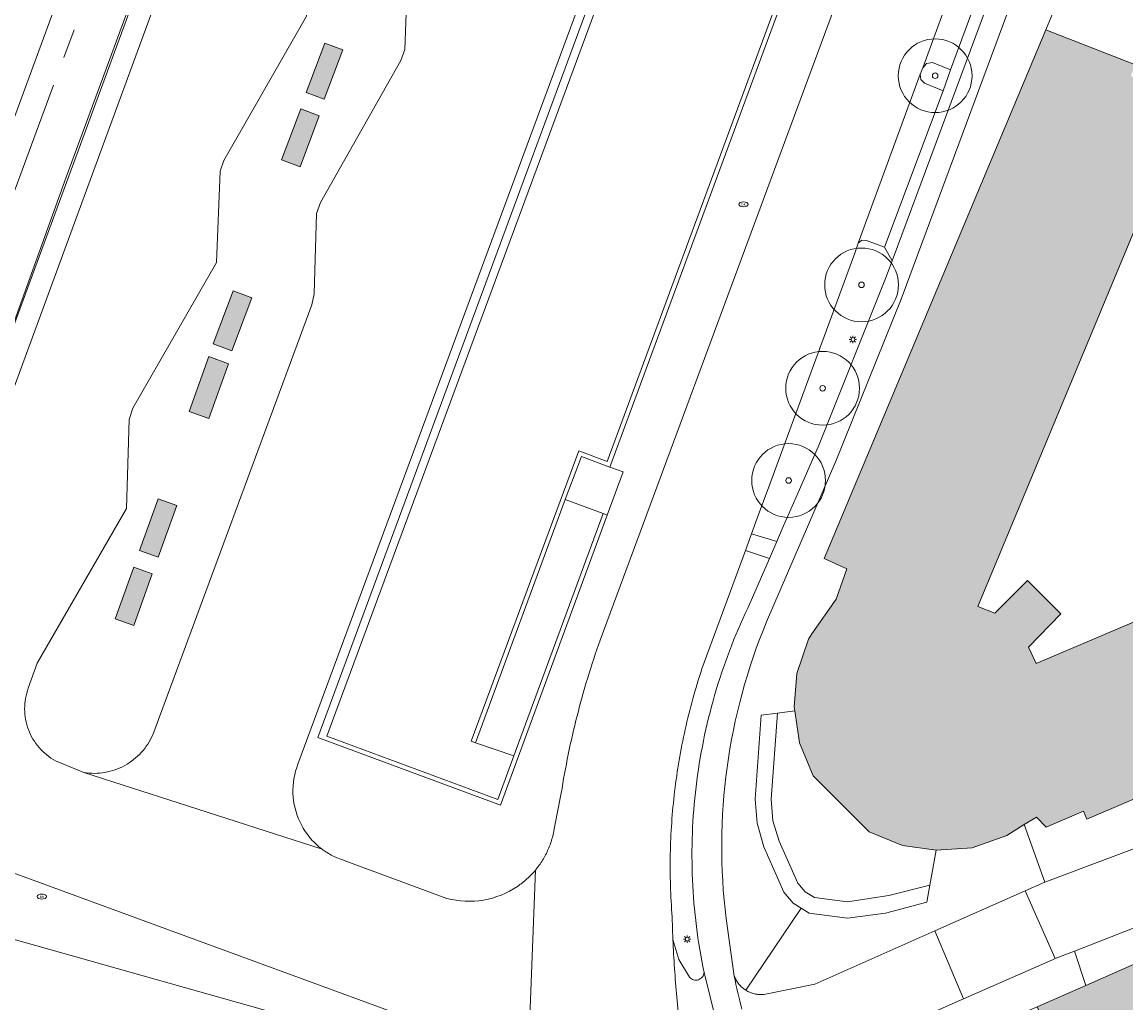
# Model space of a CAD drawing. Header units: metres. Extents: x 187482 to 189800, y 333582 to 335019.
# Tile 122 of 256: x 188088 to 188162, y 334616 to 334683. Entities that reach past the tile are written whole.
import ezdxf
from ezdxf.enums import TextEntityAlignment as Align

# ---------------------------------------------------------------- set-up
doc = ezdxf.new("R2010")
doc.units = ezdxf.units.M
doc.linetypes.add('AM-AS-SO', pattern=[16, 10, -2, 2, -2])
doc.layers.get('0').update_dxf_attribs({"color": 252, "lineweight": 18})
for name, color, linetype, lineweight in [('B-WE-AM-AS_SPOOR_TREIN-G', 252, 'AM-AS-SO', 18), ('B-WE-GR-BEPLANTING_CULTUUR_HEESTERS-GV', 252, 'Continuous', 18), ('B-WE-GR-BOOM-S', 252, 'Continuous', 18), ('B-WE-IE-MEUBILAIR-S', 252, 'Continuous', 18), ('B-WE-IE-TERREINAFSCHEIDING_KUNSTMATIG_HEKWERK-G', 252, 'IE-TERREINAFSCHEIDING_KUNSTMATIG-SO', 18), ('B-WE-IE-TERREINAFSCHEIDING_KUNSTMATIG_MUUR-GV', 252, 'Continuous', 18), ('B-WE-KW-KUNSTWERK_PERRON-GV', 252, 'Continuous', 18), ('B-WE-OG-BEBOUWING-GV', 252, 'Continuous', 18), ('B-WE-OG-TERREIN_ERF-GV', 252, 'Continuous', 18), ('B-WE-OG-WEG-GV', 252, 'Continuous', 18), ('B-WE-VH-GESLOTENVERHARDING_ASFALT-GV', 252, 'Continuous', 18), ('B-WE-VH-GESLOTENVERHARDING_BETON-GV', 252, 'Continuous', 18), ('B-WE-VH-HALFVERHARDING-GV', 252, 'Continuous', 18), ('B-WE-VH-ONVERHARD_ZAND-GV', 252, 'Continuous', 18), ('B-WE-VH-OPENVERHARDING_BETONELEMENT-GV', 252, 'Continuous', 18), ('B-WE-VH-OPENVERHARDING_STRAATBAKSTEEN-GV', 252, 'Continuous', 18), ('B-WE-VH-OPENVERHARDING_TEGEL-GV', 252, 'Continuous', 18)]:
    doc.layers.add(name, color=color, linetype=linetype, lineweight=lineweight)
doc.layers.add('B-WE-OG-BEBOUWING-V', color=7, linetype='Continuous', lineweight=18, true_color=0xf0f0f0)
doc.styles.add('NLCS-ISO', font='NLCS-ISO.ttf')
doc.linetypes.add('IE-TERREINAFSCHEIDING_KUNSTMATIG-SO', pattern='A,4,[82,NLCS.SHX,S=0.75,R=90,X=0,Y=0],4,-2', length=10)

# ---------------------------------------------------------------- blocks, each defined once
blk = doc.blocks.new('SIE-MEUBILAIR_PAAL_LICHTMAST-SO')
for points in [[(-0.62, 0), (-1, 0)], [(-0.71, 0.71), (-0.44, 0.44)], [(0, 1), (0, 0.62)], [(0.44, 0.44), (0.71, 0.71)], [(1, 0), (0.62, 0)], [(-0.71, -0.71), (-0.44, -0.44)], [(0, -0.62), (0, -1)], [(0.44, -0.44), (0.71, -0.71)]]:
    blk.add_lwpolyline(points)
blk.add_circle((0, 0), 0.5)
blk = doc.blocks.new('SIE-MEUBILAIR_PUT_BRANDKRAAN-SO')
blk.add_ellipse((0, 0), major_axis=(1.25, 0), ratio=0.54)
at = {"style": 'NLCS-ISO'}
blk.add_text('bk', height=0.75, dxfattribs=at).set_placement((0.03, 0), align=Align.MIDDLE_CENTER)
blk = doc.blocks.new('SGR-BOOM_GBKN-SO')
at = {"color": 0, "linetype": 'ByBlock', "lineweight": 18}
for radius in [2, 0.15]:
    blk.add_circle((0, 0), radius, dxfattribs=at)

msp = doc.modelspace()

# ---------------------------------------------------------------- hatches: boundary and pattern name
at = {"layer": 'B-WE-OG-BEBOUWING-V'}
h = msp.add_hatch(color=256, dxfattribs=at)
h.dxf.hatch_style = 1
h.paths.add_polyline_path([(188113.354, 334751.886), (188114.007, 334753.671), (188110.494, 334754.969), (188108.885, 334750.58), (188108.968, 334750.549), (188106.767, 334744.593), (188109.375, 334743.629), (188110.218, 334743.317)], flags=16)
h.paths.add_polyline_path([(188144.743, 334848.751), (188149.644, 334847.091), (188151.504, 334852.612), (188146.603, 334854.272)], flags=16)
h.paths.add_polyline_path([(188111.246, 334807.982), (188113.293, 334807.23), (188116.09, 334814.846), (188114.521, 334815.423), (188115.368, 334817.729), (188115.102, 334817.826), (188116.726, 334822.246), (188111.795, 334824.058), (188110.171, 334819.637), (188109.812, 334819.769), (188108.965, 334817.463), (188107.27, 334818.086), (188104.473, 334810.47), (188106.665, 334809.665), (188101.681, 334796.095), (188102.102, 334795.941), (188101.636, 334794.673), (188103.116, 334792.923), (188105.366, 334793.303), (188105.832, 334794.57), (188106.262, 334794.413)], flags=16)
h.paths.add_polyline_path([(188123.901, 334759.755), (188122.439, 334755.76), (188115.677, 334758.234), (188115.375, 334757.413), (188111.859, 334758.692), (188110.494, 334754.969), (188114.007, 334753.671), (188113.354, 334751.886), (188120.116, 334749.412), (188121.971, 334754.483), (188128.738, 334752.023), (188129.492, 334753.379), (188130.463, 334754.589), (188131.623, 334755.62), (188132.939, 334756.442)], flags=16)
h.paths.add_polyline_path([(188113.354, 334751.886), (188110.218, 334743.317), (188123.713, 334738.33), (188125.011, 334738.191), (188126.294, 334738.434), (188125.837, 334739.888), (188125.625, 334741.397), (188125.664, 334742.92), (188125.954, 334744.416), (188119.188, 334746.876), (188120.116, 334749.412)], flags=16)
h.paths.add_polyline_path([(188143.288, 334732.26), (188144.628, 334735.922), (188139.156, 334737.925), (188135.266, 334735.172), (188136.036, 334734.363), (188136.907, 334733.663), (188137.861, 334733.083), (188138.884, 334732.633), (188139.957, 334732.322), (188141.061, 334732.154), (188142.178, 334732.134)], flags=0)
h.paths.add_polyline_path([(188120.116, 334749.412), (188119.188, 334746.876), (188125.954, 334744.416), (188125.664, 334742.92), (188125.625, 334741.397), (188125.837, 334739.888), (188126.294, 334738.434), (188135.266, 334735.172), (188139.156, 334737.925), (188140.735, 334739.043), (188143.543, 334746.64), (188141.933, 334753.144), (188132.939, 334756.442), (188131.623, 334755.62), (188130.463, 334754.589), (188129.492, 334753.379), (188128.738, 334752.023), (188121.971, 334754.483)], flags=16)
h.paths.add_polyline_path([(188111.859, 334758.692), (188115.375, 334757.413), (188115.677, 334758.234), (188122.439, 334755.76), (188123.901, 334759.755), (188120.527, 334760.992), (188117.65, 334763.016), (188118.509, 334765.387), (188119.826, 334769.023), (188119.894, 334769.211), (188119.657, 334769.297), (188119.623, 334769.197), (188119.593, 334769.109), (188116.159, 334770.354), (188114.752, 334766.547), (188113.202, 334762.355), (188112.786, 334761.221)], flags=16)
h.paths.add_polyline_path([(188081.389, 334733.788), (188079.309, 334733.604), (188077.387, 334728.388), (188076.852, 334728.585), (188063.011, 334691.034), (188063.546, 334690.837), (188061.624, 334685.62), (188063.103, 334684.176), (188065.166, 334684.314), (188067.089, 334689.531), (188067.624, 334689.334), (188081.464, 334726.885), (188080.929, 334727.082), (188082.852, 334732.299)], flags=0)
h.paths.add_polyline_path([(188056.374, 334665.772), (188054.13, 334665.445), (188052.335, 334660.585), (188051.947, 334660.728), (188050.228, 334656.074), (188052.012, 334653.961), (188054.741, 334654.407), (188056.46, 334659.061), (188056.072, 334659.205), (188057.867, 334664.065)], flags=16)
h.paths.add_polyline_path([(188064.154, 334819.337), (188064.651, 334820.671), (188065.206, 334821.012), (188065.724, 334822.445), (188059.868, 334824.533), (188059.347, 334823.09), (188058.813, 334822.805), (188058.329, 334821.477)], flags=16)
h.paths.add_polyline_path([(188058.007, 334819.288), (188057.511, 334817.92), (188056.946, 334817.585), (188056.462, 334816.251), (188056.878, 334816.111), (188062.349, 334814.027), (188062.846, 334815.491), (188063.336, 334815.758), (188063.906, 334817.234)], flags=16)
h.paths.add_polyline_path([(188066.115, 334824.604), (188066.592, 334825.894), (188067.126, 334826.223), (188067.597, 334827.619), (188061.769, 334829.7), (188061.233, 334828.388), (188060.674, 334828.109), (188060.19, 334826.694)], flags=16)
h.paths.add_polyline_path([(188122.64, 334751.245), (188125.797, 334750.09), (188124.669, 334747.045), (188121.499, 334748.159)], flags=16)
h.paths.add_polyline_path([(188118.879, 334706.616), (188120.196, 334710.294), (188118.962, 334710.756), (188117.592, 334707.098)], flags=16)
h.paths.add_polyline_path([(188107.705, 334676.537), (188106.447, 334677.009), (188105.155, 334673.56), (188106.413, 334673.089)], flags=16)
h.paths.add_polyline_path([(188114.299, 334694.388), (188115.626, 334697.927), (188114.371, 334698.398), (188113.044, 334694.859)], flags=16)
h.paths.add_polyline_path([(188100.211, 334656.017), (188101.554, 334659.733), (188100.218, 334660.216), (188098.875, 334656.5)], flags=16)
h.paths.add_polyline_path([(188120.5, 334711.204), (188121.844, 334714.789), (188120.629, 334715.245), (188119.285, 334711.659)], flags=16)
h.paths.add_polyline_path([(188101.872, 334664.669), (188100.502, 334661.078), (188101.777, 334660.6), (188103.126, 334664.199)], flags=16)
h.paths.add_polyline_path([(188093.01, 334705.533), (188091.561, 334706.083), (188087.545, 334695.449), (188089.044, 334694.93)], flags=16)
h.paths.add_polyline_path([(188113.982, 334693.381), (188112.715, 334693.855), (188111.399, 334690.344), (188112.666, 334689.869)], flags=16)
h.paths.add_polyline_path([(188108.074, 334681.475), (188106.821, 334678.132), (188108.048, 334677.672), (188109.302, 334681.014)], flags=16)
h.paths.add_polyline_path([(188137.486, 334889.446), (188139.988, 334888.532), (188143.626, 334898.496), (188141.124, 334899.41)], flags=16)
h.paths.add_polyline_path([(188072.593, 334650.228), (188076.538, 334660.9), (188075.149, 334661.384), (188071.163, 334650.809)], flags=16)
h.paths.add_polyline_path([(188095.78, 334772.918), (188092.818, 334772.413), (188085.48, 334752.389), (188087.399, 334750.054), (188090.372, 334750.595), (188097.714, 334770.618)], flags=16)
h.paths.add_polyline_path([(188056.374, 334665.772), (188057.867, 334664.065), (188056.072, 334659.205), (188056.46, 334659.061), (188054.741, 334654.407), (188052.012, 334653.961), (188050.228, 334656.074), (188051.947, 334660.728), (188052.335, 334660.585), (188054.13, 334665.445)], flags=16)
h.paths.add_polyline_path([(188095.78, 334772.918), (188097.714, 334770.618), (188090.372, 334750.595), (188087.399, 334750.054), (188085.48, 334752.389), (188092.818, 334772.413)], flags=16)
h.paths.add_polyline_path([(188108.965, 334817.463), (188109.812, 334819.769), (188110.171, 334819.637), (188111.795, 334824.058), (188116.726, 334822.246), (188115.102, 334817.826), (188115.368, 334817.729), (188114.521, 334815.423), (188116.09, 334814.846), (188113.293, 334807.23), (188111.246, 334807.982), (188106.262, 334794.413), (188105.832, 334794.57), (188105.366, 334793.303), (188103.116, 334792.923), (188101.636, 334794.673), (188102.102, 334795.941), (188101.681, 334796.095), (188106.665, 334809.665), (188104.473, 334810.47), (188107.27, 334818.086)], flags=0)
h.paths.add_polyline_path([(188081.389, 334733.788), (188082.852, 334732.299), (188080.929, 334727.082), (188081.464, 334726.885), (188067.624, 334689.334), (188067.089, 334689.531), (188065.166, 334684.314), (188063.103, 334684.176), (188061.624, 334685.62), (188063.546, 334690.837), (188063.011, 334691.034), (188076.852, 334728.585), (188077.387, 334728.388), (188079.309, 334733.604)], flags=16)
h.paths.add_polyline_path([(188112.786, 334761.221), (188107.757, 334763.026), (188107.533, 334763.106), (188102.499, 334749.596), (188102.812, 334749.483), (188107.817, 334747.668)], flags=16)
h.paths.add_polyline_path([(188148.146, 334733.219), (188132.972, 334738.828), (188107.817, 334747.668), (188105.979, 334742.654), (188110.845, 334740.885), (188146.256, 334728.01), (188146.73, 334729.317)], flags=16)
h.paths.add_polyline_path([(188143.626, 334898.496), (188139.988, 334888.532), (188137.486, 334889.446), (188141.124, 334899.41)], flags=16)
h.paths.add_polyline_path([(188050.007, 334655.479), (188051.725, 334660.257), (188052.468, 334660.007), (188054.233, 334664.688), (188056.225, 334665.333), (188057.445, 334663.53), (188055.753, 334658.776), (188056.313, 334658.602), (188054.596, 334653.825), (188052.074, 334653.278)], flags=0)
h.paths.add_polyline_path([(188067.639, 334689.455), (188066.904, 334688.968), (188064.948, 334683.847), (188062.805, 334683.425), (188061.51, 334685.127), (188063.461, 334690.244), (188063.22, 334691.093), (188076.821, 334727.78), (188077.55, 334728.248), (188079.264, 334732.872), (188081.409, 334733.687), (188082.707, 334731.596), (188080.993, 334726.972), (188081.24, 334726.142)], flags=0)
h.paths.add_polyline_path([(188105.199, 334793.294), (188103.865, 334792.941), (188103.548, 334792.074), (188102.344, 334792.515), (188102.658, 334793.37), (188101.933, 334794.311), (188102.356, 334795.464), (188102.134, 334796.434), (188107.709, 334811.649), (188107.06, 334813.185), (188107.632, 334814.709), (188109.046, 334815.299), (188111.996, 334823.35), (188116.37, 334821.747), (188113.522, 334813.977), (188113.716, 334812.428), (188113.135, 334810.781), (188111.919, 334809.601), (188106.37, 334794.461), (188105.574, 334794.317)], flags=16)
h.paths.add_polyline_path([(188049.851, 334648.187), (188057.538, 334649.533), (188058.588, 334652.346), (188071.858, 334687.891), (188085.459, 334724.578), (188110.595, 334792.912), (188120.722, 334820.152), (188151.42, 334903.72), (188146.208, 334909.888), (188138.244, 334908.546), (188107.293, 334825.074), (188097.909, 334797.982), (188072.137, 334730.255), (188058.294, 334692.919), (188045.081, 334657.305), (188044.218, 334654.98)], flags=17)
h.paths.add_polyline_path([(188103.548, 334792.074), (188103.865, 334792.941), (188105.199, 334793.294), (188105.574, 334794.317), (188106.37, 334794.461), (188111.919, 334809.601), (188113.135, 334810.781), (188113.716, 334812.428), (188113.522, 334813.977), (188116.37, 334821.747), (188111.996, 334823.35), (188109.046, 334815.299), (188107.632, 334814.709), (188107.06, 334813.185), (188107.709, 334811.649), (188102.134, 334796.434), (188102.356, 334795.464), (188101.933, 334794.311), (188102.658, 334793.37), (188102.344, 334792.515)], flags=16)
h.paths.add_polyline_path([(188052.468, 334660.007), (188051.725, 334660.257), (188050.007, 334655.479), (188052.074, 334653.278), (188054.596, 334653.825), (188056.313, 334658.602), (188055.753, 334658.776), (188057.445, 334663.53), (188056.225, 334665.333), (188054.233, 334664.688)], flags=16)
h.paths.add_polyline_path([(188064.948, 334683.847), (188066.904, 334688.968), (188067.639, 334689.455), (188081.24, 334726.142), (188080.993, 334726.972), (188082.707, 334731.596), (188081.409, 334733.687), (188079.264, 334732.872), (188077.55, 334728.248), (188076.821, 334727.78), (188063.22, 334691.093), (188063.461, 334690.244), (188061.51, 334685.127), (188062.805, 334683.425)], flags=16)
h.paths.add_polyline_path([(188046.034, 334851.192), (188045.437, 334849.221), (188049.785, 334847.905), (188050.382, 334849.876)], flags=16)
h = msp.add_hatch(color=256, dxfattribs=at)
h.dxf.hatch_style = 1
h.paths.add_polyline_path([(188113.354, 334751.886), (188114.007, 334753.671), (188110.494, 334754.969), (188108.885, 334750.58), (188108.968, 334750.549), (188106.767, 334744.593), (188109.375, 334743.629), (188110.218, 334743.317)], flags=16)
h.paths.add_polyline_path([(188144.743, 334848.751), (188149.644, 334847.091), (188151.504, 334852.612), (188146.603, 334854.272)], flags=16)
h.paths.add_polyline_path([(188111.246, 334807.982), (188113.293, 334807.23), (188116.09, 334814.846), (188114.521, 334815.423), (188115.368, 334817.729), (188115.102, 334817.826), (188116.726, 334822.246), (188111.795, 334824.058), (188110.171, 334819.637), (188109.812, 334819.769), (188108.965, 334817.463), (188107.27, 334818.086), (188104.473, 334810.47), (188106.665, 334809.665), (188101.681, 334796.095), (188102.102, 334795.941), (188101.636, 334794.673), (188103.116, 334792.923), (188105.366, 334793.303), (188105.832, 334794.57), (188106.262, 334794.413)], flags=16)
h.paths.add_polyline_path([(188123.901, 334759.755), (188122.439, 334755.76), (188115.677, 334758.234), (188115.375, 334757.413), (188111.859, 334758.692), (188110.494, 334754.969), (188114.007, 334753.671), (188113.354, 334751.886), (188120.116, 334749.412), (188121.971, 334754.483), (188128.738, 334752.023), (188129.492, 334753.379), (188130.463, 334754.589), (188131.623, 334755.62), (188132.939, 334756.442)], flags=16)
h.paths.add_polyline_path([(188113.354, 334751.886), (188110.218, 334743.317), (188123.713, 334738.33), (188125.011, 334738.191), (188126.294, 334738.434), (188125.837, 334739.888), (188125.625, 334741.397), (188125.664, 334742.92), (188125.954, 334744.416), (188119.188, 334746.876), (188120.116, 334749.412)], flags=16)
h.paths.add_polyline_path([(188143.288, 334732.26), (188144.628, 334735.922), (188139.156, 334737.925), (188135.266, 334735.172), (188136.036, 334734.363), (188136.907, 334733.663), (188137.861, 334733.083), (188138.884, 334732.633), (188139.957, 334732.322), (188141.061, 334732.154), (188142.178, 334732.134)], flags=0)
h.paths.add_polyline_path([(188120.116, 334749.412), (188119.188, 334746.876), (188125.954, 334744.416), (188125.664, 334742.92), (188125.625, 334741.397), (188125.837, 334739.888), (188126.294, 334738.434), (188135.266, 334735.172), (188139.156, 334737.925), (188140.735, 334739.043), (188143.543, 334746.64), (188141.933, 334753.144), (188132.939, 334756.442), (188131.623, 334755.62), (188130.463, 334754.589), (188129.492, 334753.379), (188128.738, 334752.023), (188121.971, 334754.483)], flags=16)
h.paths.add_polyline_path([(188111.859, 334758.692), (188115.375, 334757.413), (188115.677, 334758.234), (188122.439, 334755.76), (188123.901, 334759.755), (188120.527, 334760.992), (188117.65, 334763.016), (188118.509, 334765.387), (188119.826, 334769.023), (188119.894, 334769.211), (188119.657, 334769.297), (188119.623, 334769.197), (188119.593, 334769.109), (188116.159, 334770.354), (188114.752, 334766.547), (188113.202, 334762.355), (188112.786, 334761.221)], flags=16)
h.paths.add_polyline_path([(188081.389, 334733.788), (188079.309, 334733.604), (188077.387, 334728.388), (188076.852, 334728.585), (188063.011, 334691.034), (188063.546, 334690.837), (188061.624, 334685.62), (188063.103, 334684.176), (188065.166, 334684.314), (188067.089, 334689.531), (188067.624, 334689.334), (188081.464, 334726.885), (188080.929, 334727.082), (188082.852, 334732.299)], flags=0)
h.paths.add_polyline_path([(188056.374, 334665.772), (188054.13, 334665.445), (188052.335, 334660.585), (188051.947, 334660.728), (188050.228, 334656.074), (188052.012, 334653.961), (188054.741, 334654.407), (188056.46, 334659.061), (188056.072, 334659.205), (188057.867, 334664.065)], flags=16)
h.paths.add_polyline_path([(188064.154, 334819.337), (188064.651, 334820.671), (188065.206, 334821.012), (188065.724, 334822.445), (188059.868, 334824.533), (188059.347, 334823.09), (188058.813, 334822.805), (188058.329, 334821.477)], flags=16)
h.paths.add_polyline_path([(188058.007, 334819.288), (188057.511, 334817.92), (188056.946, 334817.585), (188056.462, 334816.251), (188056.878, 334816.111), (188062.349, 334814.027), (188062.846, 334815.491), (188063.336, 334815.758), (188063.906, 334817.234)], flags=16)
h.paths.add_polyline_path([(188066.115, 334824.604), (188066.592, 334825.894), (188067.126, 334826.223), (188067.597, 334827.619), (188061.769, 334829.7), (188061.233, 334828.388), (188060.674, 334828.109), (188060.19, 334826.694)], flags=16)
h.paths.add_polyline_path([(188122.64, 334751.245), (188125.797, 334750.09), (188124.669, 334747.045), (188121.499, 334748.159)], flags=16)
h.paths.add_polyline_path([(188118.879, 334706.616), (188120.196, 334710.294), (188118.962, 334710.756), (188117.592, 334707.098)], flags=16)
h.paths.add_polyline_path([(188107.705, 334676.537), (188106.447, 334677.009), (188105.155, 334673.56), (188106.413, 334673.089)], flags=16)
h.paths.add_polyline_path([(188114.299, 334694.388), (188115.626, 334697.927), (188114.371, 334698.398), (188113.044, 334694.859)], flags=16)
h.paths.add_polyline_path([(188100.211, 334656.017), (188101.554, 334659.733), (188100.218, 334660.216), (188098.875, 334656.5)], flags=16)
h.paths.add_polyline_path([(188120.5, 334711.204), (188121.844, 334714.789), (188120.629, 334715.245), (188119.285, 334711.659)], flags=16)
h.paths.add_polyline_path([(188101.872, 334664.669), (188100.502, 334661.078), (188101.777, 334660.6), (188103.126, 334664.199)], flags=16)
h.paths.add_polyline_path([(188093.01, 334705.533), (188091.561, 334706.083), (188087.545, 334695.449), (188089.044, 334694.93)], flags=16)
h.paths.add_polyline_path([(188113.982, 334693.381), (188112.715, 334693.855), (188111.399, 334690.344), (188112.666, 334689.869)], flags=16)
h.paths.add_polyline_path([(188108.074, 334681.475), (188106.821, 334678.132), (188108.048, 334677.672), (188109.302, 334681.014)], flags=16)
h.paths.add_polyline_path([(188137.486, 334889.446), (188139.988, 334888.532), (188143.626, 334898.496), (188141.124, 334899.41)], flags=16)
h.paths.add_polyline_path([(188072.593, 334650.228), (188076.538, 334660.9), (188075.149, 334661.384), (188071.163, 334650.809)], flags=16)
h.paths.add_polyline_path([(188095.78, 334772.918), (188092.818, 334772.413), (188085.48, 334752.389), (188087.399, 334750.054), (188090.372, 334750.595), (188097.714, 334770.618)], flags=16)
h.paths.add_polyline_path([(188056.374, 334665.772), (188057.867, 334664.065), (188056.072, 334659.205), (188056.46, 334659.061), (188054.741, 334654.407), (188052.012, 334653.961), (188050.228, 334656.074), (188051.947, 334660.728), (188052.335, 334660.585), (188054.13, 334665.445)], flags=16)
h.paths.add_polyline_path([(188095.78, 334772.918), (188097.714, 334770.618), (188090.372, 334750.595), (188087.399, 334750.054), (188085.48, 334752.389), (188092.818, 334772.413)], flags=16)
h.paths.add_polyline_path([(188108.965, 334817.463), (188109.812, 334819.769), (188110.171, 334819.637), (188111.795, 334824.058), (188116.726, 334822.246), (188115.102, 334817.826), (188115.368, 334817.729), (188114.521, 334815.423), (188116.09, 334814.846), (188113.293, 334807.23), (188111.246, 334807.982), (188106.262, 334794.413), (188105.832, 334794.57), (188105.366, 334793.303), (188103.116, 334792.923), (188101.636, 334794.673), (188102.102, 334795.941), (188101.681, 334796.095), (188106.665, 334809.665), (188104.473, 334810.47), (188107.27, 334818.086)], flags=0)
h.paths.add_polyline_path([(188081.389, 334733.788), (188082.852, 334732.299), (188080.929, 334727.082), (188081.464, 334726.885), (188067.624, 334689.334), (188067.089, 334689.531), (188065.166, 334684.314), (188063.103, 334684.176), (188061.624, 334685.62), (188063.546, 334690.837), (188063.011, 334691.034), (188076.852, 334728.585), (188077.387, 334728.388), (188079.309, 334733.604)], flags=16)
h.paths.add_polyline_path([(188103.219, 334814.366), (188044.568, 334654.588), (188049.869, 334648.32), (188057.842, 334649.714), (188115.434, 334805.644), (188151.57, 334903.612), (188146.199, 334910.045), (188137.966, 334908.531)], flags=17)
h.paths.add_polyline_path([(188112.786, 334761.221), (188107.757, 334763.026), (188107.533, 334763.106), (188102.499, 334749.596), (188102.812, 334749.483), (188107.817, 334747.668)], flags=16)
h.paths.add_polyline_path([(188148.146, 334733.219), (188132.972, 334738.828), (188107.817, 334747.668), (188105.979, 334742.654), (188110.845, 334740.885), (188146.256, 334728.01), (188146.73, 334729.317)], flags=16)
h.paths.add_polyline_path([(188143.626, 334898.496), (188139.988, 334888.532), (188137.486, 334889.446), (188141.124, 334899.41)], flags=16)
h.paths.add_polyline_path([(188050.007, 334655.479), (188051.725, 334660.257), (188052.468, 334660.007), (188054.233, 334664.688), (188056.225, 334665.333), (188057.445, 334663.53), (188055.753, 334658.776), (188056.313, 334658.602), (188054.596, 334653.825), (188052.074, 334653.278)], flags=0)
h.paths.add_polyline_path([(188067.639, 334689.455), (188066.904, 334688.968), (188064.948, 334683.847), (188062.805, 334683.425), (188061.51, 334685.127), (188063.461, 334690.244), (188063.22, 334691.093), (188076.821, 334727.78), (188077.55, 334728.248), (188079.264, 334732.872), (188081.409, 334733.687), (188082.707, 334731.596), (188080.993, 334726.972), (188081.24, 334726.142)], flags=0)
h.paths.add_polyline_path([(188105.199, 334793.294), (188103.865, 334792.941), (188103.548, 334792.074), (188102.344, 334792.515), (188102.658, 334793.37), (188101.933, 334794.311), (188102.356, 334795.464), (188102.134, 334796.434), (188107.709, 334811.649), (188107.06, 334813.185), (188107.632, 334814.709), (188109.046, 334815.299), (188111.996, 334823.35), (188116.37, 334821.747), (188113.522, 334813.977), (188113.716, 334812.428), (188113.135, 334810.781), (188111.919, 334809.601), (188106.37, 334794.461), (188105.574, 334794.317)], flags=16)
h.paths.add_polyline_path([(188103.548, 334792.074), (188103.865, 334792.941), (188105.199, 334793.294), (188105.574, 334794.317), (188106.37, 334794.461), (188111.919, 334809.601), (188113.135, 334810.781), (188113.716, 334812.428), (188113.522, 334813.977), (188116.37, 334821.747), (188111.996, 334823.35), (188109.046, 334815.299), (188107.632, 334814.709), (188107.06, 334813.185), (188107.709, 334811.649), (188102.134, 334796.434), (188102.356, 334795.464), (188101.933, 334794.311), (188102.658, 334793.37), (188102.344, 334792.515)], flags=16)
h.paths.add_polyline_path([(188052.468, 334660.007), (188051.725, 334660.257), (188050.007, 334655.479), (188052.074, 334653.278), (188054.596, 334653.825), (188056.313, 334658.602), (188055.753, 334658.776), (188057.445, 334663.53), (188056.225, 334665.333), (188054.233, 334664.688)], flags=16)
h.paths.add_polyline_path([(188064.948, 334683.847), (188066.904, 334688.968), (188067.639, 334689.455), (188081.24, 334726.142), (188080.993, 334726.972), (188082.707, 334731.596), (188081.409, 334733.687), (188079.264, 334732.872), (188077.55, 334728.248), (188076.821, 334727.78), (188063.22, 334691.093), (188063.461, 334690.244), (188061.51, 334685.127), (188062.805, 334683.425)], flags=16)
h.paths.add_polyline_path([(188046.034, 334851.192), (188045.437, 334849.221), (188049.785, 334847.905), (188050.382, 334849.876)], flags=16)
h = msp.add_hatch(color=256, dxfattribs=at)
h.dxf.hatch_style = 1
h.paths.add_polyline_path([(188139.939, 334636.195), (188140.259, 334634.023), (188141.187, 334631.782), (188144.994, 334627.999), (188147.239, 334627.079), (188149.536, 334626.763), (188151.967, 334626.92), (188154.311, 334627.747), (188155.503, 334628.486), (188156.327, 334628.997), (188156.991, 334628.319), (188159.515, 334629.401), (188159.745, 334628.848), (188179.681, 334637.385), (188179.233, 334638.513), (188192.638, 334644.059), (188192.726, 334644.109), (188187.327, 334650.444), (188185.929, 334652.085), (188181.35, 334650.056), (188156.298, 334639.418), (188155.781, 334640.518), (188157.982, 334642.778), (188155.723, 334645.043), (188153.511, 334642.823), (188152.348, 334643.28), (188164.076, 334671.447), (188164.34, 334671.35), (188167.365, 334673.874), (188166.548, 334674.832), (188165.802, 334675.708), (188165.069, 334676.568), (188162.739, 334679.303), (188163.05, 334680.002), (188156.962, 334682.372), (188142.294, 334647.379), (188141.936, 334646.524), (188143.471, 334645.834), (188142.752, 334643.766), (188141.109, 334641.416), (188140.864, 334641.065), (188140.091, 334638.727), (188139.9, 334636.46)], flags=17)
h = msp.add_hatch(color=256, dxfattribs=at)
h.dxf.hatch_style = 1
h.paths.add_polyline_path([(188178.106, 334605.647), (188175.857, 334604.594), (188177.343, 334601.42), (188179.593, 334602.473)], flags=16)
h.paths.add_polyline_path([(188198.91, 334610.713), (188192.72, 334604.221), (188196.191, 334601.501), (188201.052, 334608.959)], flags=16)
h.paths.add_polyline_path([(188179.269, 334597.309), (188178.628, 334598.678), (188177.343, 334601.42), (188175.857, 334604.594), (188175.477, 334605.404), (188173.457, 334609.978), (188196.199, 334620.02), (188208.691, 334625.536), (188210.885, 334626.779), (188225.781, 334636.965), (188230.958, 334640.505), (188224.681, 334649.638), (188223.817, 334650.895), (188203.21, 334636.805), (188159.671, 334617.585), (188156.37, 334616.127), (188158.496, 334611.285), (188163.853, 334599.087), (188165.238, 334599.746), (188167.742, 334593.951), (188174.231, 334589.763)], flags=17)
h = msp.add_hatch(color=256, dxfattribs=at)
h.dxf.hatch_style = 1
h.paths.add_polyline_path([(188096.791, 334650.574), (188095.527, 334647.076), (188096.784, 334646.622), (188098.048, 334650.12)], flags=17)
h = msp.add_hatch(color=256, dxfattribs=at)
h.dxf.hatch_style = 1
h.paths.add_polyline_path([(188095.129, 334645.946), (188093.865, 334642.448), (188095.122, 334641.994), (188096.386, 334645.492)], flags=17)

# ---------------------------------------------------------------- linework, layer by layer
at = {"layer": 'B-WE-AM-AS_SPOOR_TREIN-G', "flags": 128}
msp.add_lwpolyline([(187857.924, 334324.118), (187861.126, 334327.444), (187869.403, 334336.405), (187877.381, 334345.633), (187885.052, 334355.117), (187907.055, 334383.766), (187919.446, 334400.306), (187964.037, 334461.269), (188014.121, 334529.555), (188019.373, 334536.952), (188024.886, 334545.059), (188030.999, 334554.291), (188033.928, 334558.91), (188041.848, 334572.091), (188047.589, 334581.858), (188054.325, 334594.331), (188058.42, 334602.463), (188063.933, 334614.001), (188068.761, 334624.627), (188073.46, 334635.607), (188076.268, 334642.517), (188085.612, 334667.598), (188104.52, 334718.62)], dxfattribs=at)
at = {"layer": 'B-WE-GR-BEPLANTING_CULTUUR_HEESTERS-GV', "flags": 128}
for points in [[(188137.014, 334648.209), (188138.722, 334647.676), (188139.097, 334648.535), (188140.105, 334650.844), (188141.596, 334654.261), (188146.094, 334665.51), (188146.543, 334666.719), (188146.035, 334667.638), (188144.796, 334668.092), (188144.484, 334668.103), (188144.25, 334667.899), (188144.008, 334667.24), (188138.25, 334651.572), (188137.401, 334649.264)], [(188149.11, 334624.382), (188146.312, 334623.677), (188143.507, 334623.259), (188141.28, 334623.545), (188140.643, 334623.921), (188140.147, 334624.504), (188138.88, 334627.355), (188138.464, 334628.732), (188138.352, 334630.218), (188138.768, 334636.045), (188137.655, 334635.903), (188137.249, 334630.216), (188137.39, 334628.592), (188137.847, 334626.971), (188139.206, 334623.912), (188139.841, 334623.162), (188140.369, 334622.828), (188140.916, 334622.483), (188143.518, 334622.148), (188146.093, 334622.489), (188148.903, 334623.228)], [(188138.768, 334636.045), (188138.352, 334630.218), (188138.464, 334628.732), (188138.88, 334627.355), (188140.147, 334624.504), (188140.643, 334623.921), (188141.28, 334623.545), (188143.507, 334623.259), (188146.312, 334623.677), (188149.11, 334624.382), (188149.536, 334626.763), (188147.239, 334627.079), (188144.994, 334627.999), (188141.187, 334631.782), (188140.259, 334634.023), (188139.939, 334636.195)]]:
    msp.add_lwpolyline(points, close=True, dxfattribs=at)
for points in [[(188136.75, 334643.157), (188138.221, 334646.528), (188136.596, 334647.072), (188133.646, 334639.046)], [(188131.636, 334622.223), (188131.678, 334620.69), (188132.083, 334619.342), (188132.806, 334618.134)]]:
    msp.add_lwpolyline(points, dxfattribs=at)
at = {"layer": 'B-WE-GR-BEPLANTING_CULTUUR_HEESTERS-GV'}
for points in [[(188134.508, 334637.248, -0.040613), (188136.75, 334643.157)], [(188133.646, 334639.046, 0.024983), (188132.515, 334634.937)], [(188133.25, 334631.054, -0.040647), (188134.508, 334637.248)], [(188132.515, 334634.937, 0.024761), (188131.799, 334630.735)], [(188131.799, 334630.735, 0.02494), (188131.505, 334626.483)], [(188133.009, 334624.738, -0.040691), (188133.25, 334631.054)], [(188131.505, 334626.483, 0.025122), (188131.636, 334622.223)], [(188133.792, 334618.467, -0.040647), (188133.009, 334624.738)], [(188132.806, 334618.134, 0.151642), (188133.083, 334617.956)], [(188133.083, 334617.956, 0.148908), (188133.412, 334617.965)], [(188133.412, 334617.965, 0.150232), (188133.679, 334618.157)], [(188133.679, 334618.157, 0.150439), (188133.792, 334618.467)]]:
    msp.add_lwpolyline(points, format="xyb", dxfattribs=at)
at = {"layer": 'B-WE-IE-TERREINAFSCHEIDING_KUNSTMATIG_HEKWERK-G', "ltscale": 0.2, "flags": 128}
msp.add_lwpolyline([(188073.135, 334624.371), (188074.461, 334628.378), (188075.36, 334630.882), (188078.966, 334640.636), (188085.771, 334659.065), (188098.424, 334693.397), (188108.523, 334720.938)], dxfattribs=at)
at = {"layer": 'B-WE-IE-TERREINAFSCHEIDING_KUNSTMATIG_MUUR-GV', "flags": 128}
for points in [[(188144.429, 334705.48), (188145.119, 334707.338), (188146.223, 334710.309), (188136.925, 334713.744), (188107.609, 334634.381), (188119.985, 334629.799), (188127.226, 334649.471), (188126.944, 334649.575), (188120.897, 334633.147), (188119.807, 334630.185), (188108.229, 334634.471), (188137.337, 334713.272), (188145.837, 334710.132), (188144.086, 334705.418), (188144.367, 334705.314)], [(188148.176, 334706.194), (188147.894, 334706.297), (188147.211, 334704.426), (188146.136, 334701.484), (188145.211, 334701.814), (188127.224, 334653.109), (188125.302, 334653.826), (188118.007, 334634.138), (188118.288, 334634.034), (188124.37, 334650.524), (188125.477, 334653.441), (188127.401, 334652.723), (188145.39, 334701.432), (188146.316, 334701.101)]]:
    msp.add_lwpolyline(points, close=True, dxfattribs=at)
at = {"layer": 'B-WE-KW-KUNSTWERK_PERRON-GV', "flags": 128}
msp.add_lwpolyline([(188043.268, 334577.818), (188047.82, 334585.987), (188053.659, 334596.822), (188059.573, 334608.744), (188066.137, 334622.844), (188069.688, 334630.95), (188074.127, 334641.81), (188078.341, 334652.794), (188082.692, 334664.529), (188087.218, 334676.939), (188093.648, 334694.447)], dxfattribs=at)
at = {"layer": 'B-WE-OG-BEBOUWING-GV', "flags": 128}
for points in [[(188163.05, 334680.002), (188156.962, 334682.372), (188142.294, 334647.379), (188141.936, 334646.524), (188143.471, 334645.834), (188142.752, 334643.766), (188141.109, 334641.416), (188140.864, 334641.065), (188140.091, 334638.727), (188139.9, 334636.46), (188139.939, 334636.195), (188140.259, 334634.023), (188141.187, 334631.782), (188144.994, 334627.999), (188147.239, 334627.079), (188149.536, 334626.763), (188151.967, 334626.92), (188154.311, 334627.747), (188155.503, 334628.486), (188156.327, 334628.997), (188156.991, 334628.319), (188159.515, 334629.401), (188159.745, 334628.848), (188179.681, 334637.385)], [(188181.35, 334650.056), (188156.298, 334639.418), (188155.781, 334640.518), (188157.982, 334642.778), (188155.723, 334645.043), (188153.511, 334642.823), (188152.348, 334643.28), (188164.076, 334671.447)]]:
    msp.add_lwpolyline(points, dxfattribs=at)
for points in [[(188108.074, 334681.475), (188106.821, 334678.132), (188108.048, 334677.672), (188109.302, 334681.014)], [(188107.705, 334676.537), (188106.447, 334677.009), (188105.155, 334673.56), (188106.413, 334673.089)], [(188101.872, 334664.669), (188100.502, 334661.078), (188101.777, 334660.6), (188103.126, 334664.199)], [(188100.211, 334656.017), (188101.554, 334659.733), (188100.218, 334660.216), (188098.875, 334656.5)], [(188179.269, 334597.309), (188178.628, 334598.678), (188177.343, 334601.42), (188175.857, 334604.594), (188175.477, 334605.404), (188173.457, 334609.978), (188196.199, 334620.02), (188208.691, 334625.536), (188210.885, 334626.779), (188225.781, 334636.965), (188230.958, 334640.505), (188224.681, 334649.638), (188223.817, 334650.895), (188203.21, 334636.805), (188159.671, 334617.585), (188156.37, 334616.127), (188158.496, 334611.285), (188163.853, 334599.087), (188165.238, 334599.746), (188167.742, 334593.951), (188174.231, 334589.763)], [(188096.791, 334650.574), (188095.527, 334647.076), (188096.784, 334646.622), (188098.048, 334650.12)], [(188095.129, 334645.946), (188093.865, 334642.448), (188095.122, 334641.994), (188096.386, 334645.492)], [(188084.84, 334621.308), (188072.422, 334587.649), (188072.311, 334587.349), (188076.676, 334585.746), (188075.77, 334583.277), (188075.361, 334583.61), (188075.091, 334583.278), (188082.467, 334577.269), (188082.623, 334577.694), (188084.522, 334582.866), (188100.391, 334577.04), (188101.146, 334576.763), (188104.584, 334575.501), (188105.55, 334575.146), (188106.488, 334577.699), (188117.494, 334607.661), (188117.958, 334608.925), (188116.506, 334609.457), (188114.712, 334610.114), (188114.879, 334610.665), (188109.264, 334612.731), (188109.101, 334612.159), (188105.252, 334613.581), (188105.777, 334615.402)]]:
    msp.add_lwpolyline(points, close=True, dxfattribs=at)
at = {"layer": 'B-WE-OG-TERREIN_ERF-GV', "flags": 128}
for points in [[(188120.897, 334633.147), (188118.288, 334634.034), (188118.007, 334634.138), (188125.302, 334653.826), (188127.224, 334653.109), (188145.211, 334701.814), (188146.136, 334701.484), (188147.211, 334704.426), (188144.429, 334705.48), (188144.367, 334705.314), (188144.086, 334705.418), (188145.837, 334710.132), (188137.337, 334713.272), (188108.229, 334634.471), (188119.807, 334630.185)], [(188185.929, 334652.085), (188171.566, 334668.943), (188167.365, 334673.874), (188164.34, 334671.35), (188164.076, 334671.447), (188152.348, 334643.28), (188153.511, 334642.823), (188155.723, 334645.043), (188157.982, 334642.778), (188155.781, 334640.518), (188156.298, 334639.418), (188181.35, 334650.056)]]:
    msp.add_lwpolyline(points, close=True, dxfattribs=at)
msp.add_lwpolyline([(188164.489, 334700.465), (188156.962, 334682.372), (188163.05, 334680.002)], dxfattribs=at)
at = {"layer": 'B-WE-OG-WEG-GV', "flags": 128}
msp.add_lwpolyline([(188076.338, 334629.108), (188109.872, 334720.38), (188108.449, 334720.883), (188090.553, 334672.387), (188079.231, 334640.979), (188073.406, 334624.478), (188072.987, 334623.56), (188073.512, 334623.368), (188074.002, 334624.54), (188075.986, 334629.28)], close=True, dxfattribs=at)
at = {"layer": 'B-WE-VH-GESLOTENVERHARDING_ASFALT-GV', "flags": 128}
for points in [[(188144.25, 334667.899), (188148.455, 334679.359), (188148.616, 334679.793), (188153.4, 334692.826), (188158.025, 334705.423), (188162.741, 334718.271), (188165.42, 334725.568), (188166.403, 334728.245), (188159.87, 334730.618), (188152.601, 334711.12)], [(188138.036, 334642.242), (188142.733, 334653.117), (188147.166, 334664.103), (188170.474, 334726.952), (188166.403, 334728.245), (188165.42, 334725.568), (188165.99, 334725.412), (188167.275, 334724.924), (188167.366, 334725.187)], [(188168.141, 334724.848), (188146.543, 334666.719), (188146.094, 334665.51), (188141.596, 334654.261), (188140.105, 334650.844), (188139.097, 334648.535), (188138.722, 334647.676), (188138.221, 334646.528), (188136.75, 334643.157)], [(188152.195, 334709.727), (188126.75, 334640.989)], [(188133.646, 334639.046), (188136.596, 334647.072), (188137.014, 334648.209), (188137.401, 334649.264), (188138.25, 334651.572), (188144.008, 334667.24), (188144.25, 334667.899)], [(188124.11, 334630.612), (188123.67, 334628.436)], [(188122.355, 334625.395), (188121.849, 334611.939)], [(188131.678, 334620.69), (188131.636, 334622.223)], [(188135.839, 334618.219), (188135.288, 334622.114)], [(188133.792, 334618.467), (188135.005, 334613.607), (188136.364, 334608.785), (188138.233, 334605.414), (188140.324, 334602.176), (188141.464, 334600.685), (188139.784, 334599.334), (188136.969, 334598.736), (188138.653, 334596.677)]]:
    msp.add_lwpolyline(points, dxfattribs=at)
at = {"layer": 'B-WE-VH-GESLOTENVERHARDING_ASFALT-GV'}
for points in [[(188136.75, 334643.157, 0.040613), (188134.508, 334637.248)], [(188135.288, 334622.114, -0.130169), (188138.036, 334642.242)], [(188126.75, 334640.989, 0.011914), (188125.908, 334638.444)], [(188132.515, 334634.937, -0.024983), (188133.646, 334639.046)], [(188125.908, 334638.444, 0.011685), (188125.186, 334635.863)], [(188134.508, 334637.248, 0.040647), (188133.25, 334631.054)], [(188125.186, 334635.863, 0.01149), (188124.586, 334633.25)], [(188131.799, 334630.735, -0.024761), (188132.515, 334634.937)], [(188124.586, 334633.25, 0.011411), (188124.11, 334630.612)], [(188131.505, 334626.483, -0.02494), (188131.799, 334630.735)], [(188133.25, 334631.054, 0.040691), (188133.009, 334624.738)], [(188123.67, 334628.436, -0.035541), (188123.509, 334627.613)], [(188123.509, 334627.613, -0.03656), (188123.232, 334626.821)], [(188123.232, 334626.821, -0.036777), (188122.845, 334626.076)], [(188131.636, 334622.223, -0.025122), (188131.505, 334626.483)], [(188122.845, 334626.076, -0.035055), (188122.355, 334625.395)], [(188133.009, 334624.738, 0.040647), (188133.792, 334618.467)], [(188131.944, 334616.781, -0.011256), (188131.678, 334620.69)], [(188136.352, 334615.967, -0.011131), (188135.839, 334618.219)], [(188132.388, 334612.889, -0.011276), (188131.944, 334616.781)]]:
    msp.add_lwpolyline(points, format="xyb", dxfattribs=at)
at = {"layer": 'B-WE-VH-GESLOTENVERHARDING_ASFALT-GV', "flags": 128}
msp.add_lwpolyline([(188158.913, 334619.913), (188166.778, 334622.985), (188176.418, 334626.956), (188185.953, 334631.175), (188190.305, 334633.357), (188191.678, 334634.294), (188188.635, 334638.322), (188187.411, 334637.396), (188185.457, 334636.273), (188183.402, 334635.348), (188169.719, 334629.446), (188169.69, 334629.56), (188165.261, 334627.726), (188156.904, 334624.581), (188155.574, 334623.993), (188157.604, 334619.402)], close=True, dxfattribs=at)
at = {"layer": 'B-WE-VH-GESLOTENVERHARDING_BETON-GV', "flags": 128}
for points in [[(188112.302, 334726.984), (188110.916, 334723.216), (188109.872, 334720.38), (188076.338, 334629.108), (188120.961, 334612.744)], [(188087.978, 334637.731), (188088.576, 334639.43), (188094.636, 334649.922), (188094.823, 334655.961), (188095.055, 334656.73), (188100.736, 334666.588), (188100.984, 334672.801), (188101.233, 334673.507), (188106.845, 334683.301), (188106.94, 334683.956), (188107.153, 334689.492), (188107.378, 334690.246), (188113.11, 334700.174), (188113.188, 334700.78), (188113.304, 334706.206), (188113.53, 334706.958), (188119.578, 334720.529)], [(188127.323, 334717.006), (188119.845, 334703.95), (188119.668, 334698), (188119.531, 334697.248), (188113.895, 334687.347), (188113.72, 334686.617), (188113.508, 334681.032), (188113.244, 334680.296), (188107.792, 334670.669), (188107.522, 334669.928), (188107.352, 334664.476), (188107.191, 334663.723), (188096.413, 334634.57)], [(188106.26, 334632.588), (188136.278, 334713.721)], [(188107.892, 334626.824), (188091.752, 334632.014), (188089.822, 334632.816)], [(188091.752, 334632.014), (188107.892, 334626.824)], [(188116.363, 334623.479), (188109.393, 334626.056)], [(188121.849, 334611.939), (188122.355, 334625.395)]]:
    msp.add_lwpolyline(points, dxfattribs=at)
at = {"layer": 'B-WE-VH-GESLOTENVERHARDING_BETON-GV'}
for points in [[(188087.729, 334636.33, -0.089318), (188087.978, 334637.731)], [(188087.984, 334634.93, -0.089189), (188087.729, 334636.33)], [(188088.712, 334633.707, -0.088563), (188087.984, 334634.93)], [(188096.413, 334634.57, -0.082816), (188095.638, 334633.376)], [(188089.822, 334632.816, -0.089423), (188088.712, 334633.707)], [(188095.638, 334633.376, -0.082498), (188094.519, 334632.496)], [(188094.519, 334632.496, -0.082667), (188093.176, 334632.025)], [(188105.921, 334630.599, -0.103072), (188106.26, 334632.588)], [(188093.176, 334632.025, -0.082158), (188091.752, 334632.014)], [(188106.404, 334628.64, -0.1035), (188105.921, 334630.599)], [(188107.039, 334627.643, -0.059824), (188106.404, 334628.64)], [(188107.892, 334626.824, -0.059808), (188107.039, 334627.643)], [(188108.241, 334626.585, -0.020333), (188107.892, 334626.824)], [(188108.61, 334626.376, -0.024277), (188108.241, 334626.585)], [(188108.995, 334626.199, -0.024227), (188108.61, 334626.376)], [(188109.393, 334626.056, -0.023226), (188108.995, 334626.199)], [(188121.787, 334624.803, -0.0347), (188121.143, 334624.297)], [(188122.355, 334625.395, -0.034468), (188121.787, 334624.803)], [(188121.143, 334624.297, -0.107268), (188118.842, 334623.37)], [(188118.842, 334623.37, -0.106922), (188116.363, 334623.479)]]:
    msp.add_lwpolyline(points, format="xyb", dxfattribs=at)
at = {"layer": 'B-WE-VH-HALFVERHARDING-GV', "flags": 128}
for points in [[(188043.948, 334570.853), (188049.581, 334580.668), (188051.797, 334584.238), (188054.411, 334587.13), (188056.621, 334588.597), (188056.357, 334589.468), (188056.641, 334590.004), (188058.215, 334592.576), (188065.062, 334606.282), (188065.319, 334606.837), (188065.499, 334607.225), (188071.015, 334619.276), (188072.987, 334623.56), (188073.406, 334624.478), (188079.231, 334640.979), (188090.553, 334672.387), (188108.449, 334720.883)], [(188093.648, 334694.447), (188087.218, 334676.939), (188082.692, 334664.529), (188078.341, 334652.794), (188074.127, 334641.81), (188069.688, 334630.95), (188066.137, 334622.844), (188059.573, 334608.744), (188053.659, 334596.822), (188047.82, 334585.987), (188043.268, 334577.818)]]:
    msp.add_lwpolyline(points, dxfattribs=at)
at = {"layer": 'B-WE-VH-ONVERHARD_ZAND-GV', "flags": 128}
msp.add_lwpolyline([(188149.994, 334678.231), (188150.493, 334679.654), (188149.273, 334680.148), (188148.88, 334680.091), (188148.616, 334679.793), (188148.455, 334679.359), (188148.497, 334679.015), (188148.729, 334678.757)], close=True, dxfattribs=at)
at = {"layer": 'B-WE-VH-OPENVERHARDING_BETONELEMENT-GV', "flags": 128}
for points in [[(188124.37, 334650.524), (188126.944, 334649.575), (188127.226, 334649.471), (188128.315, 334652.401), (188127.401, 334652.723), (188125.477, 334653.441)], [(188126.944, 334649.575), (188124.37, 334650.524), (188118.288, 334634.034), (188120.897, 334633.147)]]:
    msp.add_lwpolyline(points, close=True, dxfattribs=at)
at = {"layer": 'B-WE-VH-OPENVERHARDING_STRAATBAKSTEEN-GV', "flags": 128}
for points in [[(188173.308, 334750.182), (188173.474, 334747.039), (188173.787, 334743.907), (188173.354, 334736.587), (188171.895, 334731.248), (188170.999, 334728.369), (188170.474, 334726.952), (188147.166, 334664.103), (188142.733, 334653.117), (188138.036, 334642.242)], [(188154.706, 334691.049), (188150.493, 334679.654), (188149.994, 334678.231), (188146.035, 334667.638), (188146.543, 334666.719), (188168.141, 334724.848)], [(188119.578, 334720.529), (188113.53, 334706.958), (188113.304, 334706.206), (188113.188, 334700.78), (188113.11, 334700.174), (188107.378, 334690.246), (188107.153, 334689.492), (188106.94, 334683.956), (188106.845, 334683.301), (188101.233, 334673.507), (188100.984, 334672.801), (188100.736, 334666.588), (188095.055, 334656.73), (188094.823, 334655.961), (188094.636, 334649.922), (188088.576, 334639.43), (188087.978, 334637.731)], [(188096.413, 334634.57), (188107.191, 334663.723), (188107.352, 334664.476), (188107.522, 334669.928), (188107.792, 334670.669), (188113.244, 334680.296), (188113.508, 334681.032), (188113.72, 334686.617), (188113.895, 334687.347), (188119.531, 334697.248), (188119.668, 334698), (188119.845, 334703.95), (188127.323, 334717.006)], [(188136.63, 334617.255), (188140.369, 334622.828), (188139.841, 334623.162), (188139.206, 334623.912), (188137.847, 334626.971), (188137.39, 334628.592), (188137.249, 334630.216), (188137.655, 334635.903), (188138.768, 334636.045), (188139.939, 334636.195), (188139.9, 334636.46), (188140.091, 334638.727), (188140.864, 334641.065), (188141.109, 334641.416), (188142.752, 334643.766), (188143.471, 334645.834), (188141.936, 334646.524), (188142.294, 334647.379), (188156.962, 334682.372), (188164.489, 334700.465)], [(188089.822, 334632.816), (188091.752, 334632.014)], [(188137.843, 334616.969), (188141.293, 334617.677), (188149.431, 334621.276), (188155.574, 334623.993), (188156.904, 334624.581), (188155.503, 334628.486), (188154.311, 334627.747), (188151.967, 334626.92), (188149.536, 334626.763), (188149.11, 334624.382), (188148.903, 334623.228), (188146.093, 334622.489), (188143.518, 334622.148), (188140.916, 334622.483), (188140.369, 334622.828)], [(188140.369, 334622.828), (188136.63, 334617.255)], [(188135.288, 334622.114), (188135.839, 334618.219)], [(188139.602, 334611.453), (188151.388, 334616.664), (188149.431, 334621.276), (188141.293, 334617.677), (188137.843, 334616.969)], [(188132.806, 334618.134), (188132.083, 334619.342), (188131.678, 334620.69)], [(188138.71, 334610.592), (188141.103, 334609.368), (188153.624, 334614.943), (188156.37, 334616.127), (188159.671, 334617.585), (188158.913, 334619.913), (188157.604, 334619.402), (188157.412, 334619.327), (188151.388, 334616.664), (188139.602, 334611.453)], [(188136.364, 334608.785), (188135.005, 334613.607), (188133.792, 334618.467)]]:
    msp.add_lwpolyline(points, dxfattribs=at)
for points in [[(188153.649, 334692.881), (188153.4, 334692.826), (188148.616, 334679.793), (188148.88, 334680.091), (188149.273, 334680.148), (188150.493, 334679.654), (188154.706, 334691.049), (188153.501, 334691.492), (188153.226, 334691.779), (188153.195, 334692.176), (188153.397, 334692.623)], [(188148.455, 334679.359), (188144.25, 334667.899), (188144.484, 334668.103), (188144.796, 334668.092), (188146.035, 334667.638), (188149.994, 334678.231), (188148.729, 334678.757), (188148.497, 334679.015)], [(188151.388, 334616.664), (188157.412, 334619.327), (188157.604, 334619.402), (188155.574, 334623.993), (188149.431, 334621.276)]]:
    msp.add_lwpolyline(points, close=True, dxfattribs=at)
at = {"layer": 'B-WE-VH-OPENVERHARDING_STRAATBAKSTEEN-GV'}
for points in [[(188138.036, 334642.242, 0.130169), (188135.288, 334622.114)], [(188087.978, 334637.731, 0.089318), (188087.729, 334636.33)], [(188087.729, 334636.33, 0.089189), (188087.984, 334634.93)], [(188087.984, 334634.93, 0.088563), (188088.712, 334633.707)], [(188095.638, 334633.376, 0.082816), (188096.413, 334634.57)], [(188088.712, 334633.707, 0.089423), (188089.822, 334632.816)], [(188094.519, 334632.496, 0.082498), (188095.638, 334633.376)], [(188093.176, 334632.025, 0.082667), (188094.519, 334632.496)], [(188091.752, 334632.014, 0.082158), (188093.176, 334632.025)], [(188131.678, 334620.69, 0.011256), (188131.944, 334616.781)], [(188133.083, 334617.956, -0.151642), (188132.806, 334618.134)], [(188133.412, 334617.965, -0.148908), (188133.083, 334617.956)], [(188133.679, 334618.157, -0.150232), (188133.412, 334617.965)], [(188133.792, 334618.467, -0.150439), (188133.679, 334618.157)], [(188135.975, 334617.933, -0.042356), (188135.839, 334618.219)], [(188135.839, 334618.219, 0.011131), (188136.352, 334615.967)], [(188135.839, 334618.219, 0.042356), (188135.975, 334617.933)], [(188136.155, 334617.672, -0.038499), (188135.975, 334617.933)], [(188135.975, 334617.933, 0.038499), (188136.155, 334617.672)], [(188136.376, 334617.444, -0.042272), (188136.155, 334617.672)], [(188136.155, 334617.672, 0.042272), (188136.376, 334617.444)], [(188136.63, 334617.255, -0.042958), (188136.376, 334617.444)], [(188136.376, 334617.444, 0.042958), (188136.63, 334617.255)], [(188136.912, 334617.11, -0.039503), (188136.63, 334617.255)], [(188136.63, 334617.255, 0.039503), (188136.912, 334617.11)], [(188131.944, 334616.781, 0.011276), (188132.388, 334612.889)], [(188137.213, 334617.012, -0.040937), (188136.912, 334617.11)], [(188136.912, 334617.11, 0.040937), (188137.213, 334617.012)], [(188137.526, 334616.965, -0.041087), (188137.213, 334617.012)], [(188137.213, 334617.012, 0.041087), (188137.526, 334616.965)], [(188137.843, 334616.969, -0.044197), (188137.526, 334616.965)], [(188137.526, 334616.965, 0.044197), (188137.843, 334616.969)]]:
    msp.add_lwpolyline(points, format="xyb", dxfattribs=at)
at = {"layer": 'B-WE-VH-OPENVERHARDING_TEGEL-GV', "flags": 128}
for points in [[(188148.176, 334706.194), (188146.316, 334701.101), (188145.39, 334701.432), (188127.401, 334652.723), (188128.315, 334652.401), (188127.226, 334649.471), (188119.985, 334629.799), (188107.609, 334634.381), (188136.925, 334713.744), (188146.223, 334710.309), (188149.289, 334709.133)], [(188138.722, 334647.676), (188137.014, 334648.209), (188136.596, 334647.072), (188138.221, 334646.528)]]:
    msp.add_lwpolyline(points, close=True, dxfattribs=at)
for points in [[(188136.278, 334713.721), (188106.26, 334632.588)], [(188126.75, 334640.989), (188152.195, 334709.727)], [(188191.678, 334634.294), (188190.305, 334633.357), (188185.953, 334631.175), (188176.418, 334626.956), (188166.778, 334622.985), (188158.913, 334619.913), (188159.671, 334617.585), (188203.21, 334636.805), (188223.817, 334650.895), (188224.643, 334651.41)], [(188179.681, 334637.385), (188159.745, 334628.848), (188159.515, 334629.401), (188156.991, 334628.319), (188156.327, 334628.997), (188155.503, 334628.486), (188156.904, 334624.581), (188165.261, 334627.726)], [(188123.67, 334628.436), (188124.11, 334630.612)], [(188120.961, 334612.744), (188076.338, 334629.108), (188075.986, 334629.28), (188074.002, 334624.54), (188076.009, 334623.784), (188084.84, 334621.308), (188105.777, 334615.402), (188105.252, 334613.581), (188109.101, 334612.159), (188109.264, 334612.731), (188114.879, 334610.665), (188114.712, 334610.114), (188116.506, 334609.457), (188117.958, 334608.925), (188121.849, 334611.939)], [(188109.393, 334626.056), (188116.363, 334623.479)]]:
    msp.add_lwpolyline(points, dxfattribs=at)
at = {"layer": 'B-WE-VH-OPENVERHARDING_TEGEL-GV'}
for points in [[(188125.908, 334638.444, -0.011914), (188126.75, 334640.989)], [(188125.186, 334635.863, -0.011685), (188125.908, 334638.444)], [(188124.586, 334633.25, -0.01149), (188125.186, 334635.863)], [(188124.11, 334630.612, -0.011411), (188124.586, 334633.25)], [(188106.26, 334632.588, 0.103072), (188105.921, 334630.599)], [(188105.921, 334630.599, 0.1035), (188106.404, 334628.64)], [(188106.404, 334628.64, 0.059824), (188107.039, 334627.643)], [(188123.509, 334627.613, 0.035541), (188123.67, 334628.436)], [(188107.039, 334627.643, 0.059808), (188107.892, 334626.824)], [(188123.232, 334626.821, 0.03656), (188123.509, 334627.613)], [(188107.892, 334626.824, 0.020333), (188108.241, 334626.585)], [(188108.241, 334626.585, 0.024277), (188108.61, 334626.376)], [(188108.61, 334626.376, 0.024227), (188108.995, 334626.199)], [(188108.995, 334626.199, 0.023226), (188109.393, 334626.056)], [(188122.845, 334626.076, 0.036777), (188123.232, 334626.821)], [(188122.355, 334625.395, 0.035055), (188122.845, 334626.076)], [(188121.143, 334624.297, 0.0347), (188121.787, 334624.803)], [(188121.787, 334624.803, 0.034468), (188122.355, 334625.395)], [(188118.842, 334623.37, 0.107268), (188121.143, 334624.297)], [(188116.363, 334623.479, 0.106922), (188118.842, 334623.37)]]:
    msp.add_lwpolyline(points, format="xyb", dxfattribs=at)

# ---------------------------------------------------------------- block references
at = {"layer": 'B-WE-GR-BOOM-S', "xscale": 1.25, "yscale": 1.25, "zscale": 1.25}
for p in [(188149.46, 334679.26), (188144.47, 334665.08), (188141.83, 334658.07), (188139.524, 334651.815)]:
    msp.add_blockref('SGR-BOOM_GBKN-SO', p, dxfattribs=at)
at = {"layer": 'B-WE-IE-MEUBILAIR-S', "xscale": 0.25, "yscale": 0.25, "zscale": 0.25}
for name, p in [('SIE-MEUBILAIR_PUT_BRANDKRAAN-SO', (188136.464, 334670.543)), ('SIE-MEUBILAIR_PAAL_LICHTMAST-SO', (188143.887, 334661.376)), ('SIE-MEUBILAIR_PUT_BRANDKRAAN-SO', (188088.895, 334623.603)), ('SIE-MEUBILAIR_PAAL_LICHTMAST-SO', (188132.653, 334620.719))]:
    msp.add_blockref(name, p, dxfattribs=at)

doc.saveas('drawing.dxf')
